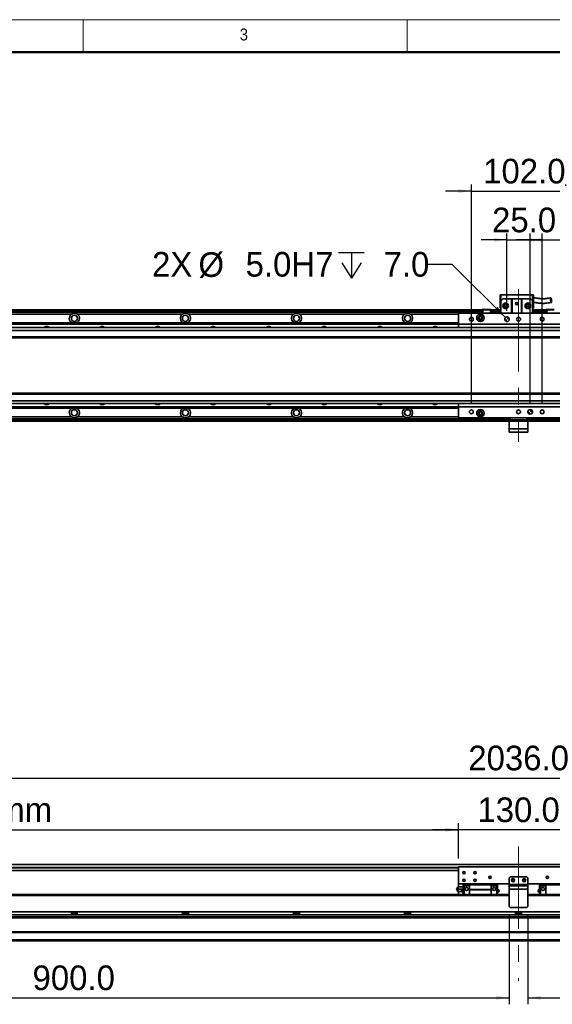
# Model space of a CAD drawing. Header units: millimetres. Extents: x 35 to 2905, y 35 to 2044.
# Tile 3 of 7: x 701 to 1277, y 981 to 2044. Entities that reach past the tile are written whole.
import ezdxf

# ---------------------------------------------------------------- set-up
doc = ezdxf.new("R2010")
doc.units = ezdxf.units.MM
doc.header["$LTSCALE"] = 7
doc.linetypes.add('CENTERX2', pattern=[20.32, 12.7, -2.54, 2.54, -2.54])
doc.layers.add('黑色实线', color=7, linetype='Continuous')
doc.styles.add('SLDTEXTSTYLE1', font='Gothic.ttf', dxfattribs={"width": 0.913})
doc.styles.add('SLDTEXTSTYLE8', font='txt')
doc.dimstyles.new('SLDDIMSTYLE0', dxfattribs={"dimtxt": 26.6, "dimasz": 14, "dimexe": 0, "dimexo": 0.0625, "dimgap": 6.65, "dimtad": 2, "dimdec": 1, "dimrnd": 1e-09, "dimzin": 4, "dimdsep": 46, "dimtxsty": 'SLDTEXTSTYLE8', "dimsah": 1, "dimcen": 0.09, "dimadec": 0, "dimazin": 1, "dimtfac": 1, "dimtdec": 1, "dimtmove": 0, "dimatfit": 0, "dimfxl": 0, "dimfrac": 2, "dimtolj": 1, "dimtzin": 12, "dimarcsym": 0})
doc.dimstyles.new('SLDDIMSTYLE1', dxfattribs={"dimtxt": 26.6, "dimasz": 14, "dimexe": 0, "dimexo": 0.0625, "dimgap": 6.65, "dimtad": 2, "dimdec": 1, "dimrnd": 1e-09, "dimzin": 12, "dimdsep": 46, "dimtxsty": 'SLDTEXTSTYLE8', "dimsah": 1, "dimcen": 0.09, "dimadec": 0, "dimazin": 3, "dimtfac": 1, "dimtdec": 1, "dimtmove": 0, "dimatfit": 0, "dimfxl": 0, "dimfrac": 2, "dimtolj": 1, "dimtzin": 12, "dimarcsym": 0})
doc.dimstyles.new('SLDDIMSTYLE4', dxfattribs={"dimtxt": 26.6, "dimasz": 14, "dimexe": 0, "dimexo": 0.0625, "dimgap": 6.65, "dimtad": 0, "dimtih": 1, "dimtoh": 1, "dimdec": 1, "dimrnd": 1e-09, "dimzin": 4, "dimdsep": 46, "dimtxsty": 'SLDTEXTSTYLE8', "dimsah": 1, "dimcen": 0, "dimadec": 0, "dimazin": 1, "dimtfac": 1, "dimtdec": 1, "dimtofl": 0, "dimtmove": 0, "dimatfit": 3, "dimfxl": 0, "dimfrac": 2, "dimtolj": 1, "dimtzin": 12, "dimarcsym": 0})
doc.dimstyles.new('SLDDIMSTYLE6', dxfattribs={"dimtxt": 26.6, "dimasz": 14, "dimexe": 0, "dimexo": 0.0625, "dimgap": 6.65, "dimtad": 2, "dimdec": 1, "dimrnd": 1e-09, "dimzin": 4, "dimdsep": 46, "dimtxsty": 'SLDTEXTSTYLE8', "dimsah": 1, "dimcen": 0.09, "dimadec": 0, "dimazin": 1, "dimtfac": 1, "dimtdec": 1, "dimtofl": 0, "dimtmove": 0, "dimatfit": 3, "dimfxl": 0, "dimfrac": 2, "dimtolj": 1, "dimtzin": 12, "dimarcsym": 0})

# ---------------------------------------------------------------- blocks, each defined once
blk = doc.blocks.new('SW_SYMBOL_HOLE_DEPTH')
at = {"layer": '黑色实线', "color": 0}
for p, q in [((0, 6125), (5600, 6125)), ((2800, 6125), (2800, 525)), ((700, 3885), (2800, 525)), ((4900, 3885), (2800, 525))]:
    blk.add_line(p, q, dxfattribs=at)
blk = doc.blocks.new('_D_9')
at = {"layer": '黑色实线'}
for p, q in [((1168.8, 1779.8), (1140.8, 1779.8)), ((1226.2, 1722.4), (1168.8, 1779.8))]:
    blk.add_line(p, q, dxfattribs=at)
blk.add_solid([(1226.2, 1722.4), (1217.8, 1733.8), (1214.8, 1730.8)], dxfattribs=at)
at = {"layer": '黑色实线', "xscale": 0.004985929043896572, "yscale": 0.004985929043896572, "zscale": 0.004985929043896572}
blk.add_blockref('SW_SYMBOL_HOLE_DEPTH', (1045.8, 1762.2), dxfattribs=at)
at = {"layer": '黑色实线', "char_height": 26.6, "attachment_point": 1, "style": 'SLDTEXTSTYLE8'}
for s, insert in [('2X ', (844.4, 1793.2)), ('%%c', (894.5, 1792.9)), (' 5.0H7 ', (935.6, 1793.2)), (' 7.0', (1084.7, 1793.2))]:
    blk.add_mtext(s, dxfattribs=dict(at, insert=insert))
blk = doc.blocks.new('_D_10')
at = {"layer": '黑色实线'}
for p, q in [((1227.9, 1729.5), (1227.9, 1813.2)), ((1252.9, 1629.5), (1252.9, 1813.2)), ((1227.9, 1806.2), (1199.9, 1806.2)), ((1227.9, 1806.2), (1252.9, 1806.2)), ((1252.9, 1806.2), (1280.9, 1806.2))]:
    blk.add_line(p, q, dxfattribs=at)
for points in [[(1227.9, 1806.2), (1213.9, 1808.3), (1213.9, 1804.1)], [(1252.9, 1806.2), (1266.9, 1804.1), (1266.9, 1808.3)]]:
    blk.add_solid(points, dxfattribs=at)
at = {"layer": '黑色实线', "insert": (1211.8, 1841.1), "char_height": 26.6, "attachment_point": 1, "style": 'SLDTEXTSTYLE8'}
blk.add_mtext('25.0', dxfattribs=at)
blk = doc.blocks.new('_D_11')
at = {"layer": '黑色实线'}
for p, q in [((1189.4, 1629.5), (1189.4, 1865.9)), ((1291.4, 1629.5), (1291.4, 1865.9)), ((1189.4, 1858.9), (1161.4, 1858.9)), ((1189.4, 1858.9), (1291.4, 1858.9)), ((1291.4, 1858.9), (1319.4, 1858.9))]:
    blk.add_line(p, q, dxfattribs=at)
for points in [[(1189.4, 1858.9), (1175.4, 1861), (1175.4, 1856.8)], [(1291.4, 1858.9), (1305.4, 1856.8), (1305.4, 1861)]]:
    blk.add_solid(points, dxfattribs=at)
at = {"layer": '黑色实线', "insert": (1202.2, 1893.8), "char_height": 26.6, "attachment_point": 1, "style": 'SLDTEXTSTYLE8'}
blk.add_mtext('102.0', dxfattribs=at)
blk = doc.blocks.new('_D_12')
at = {"layer": '黑色实线'}
for p, q in [((1265.9, 1629.5), (1265.9, 1813.2)), ((1291.4, 1629.5), (1291.4, 1813.2)), ((1265.9, 1806.2), (1237.9, 1806.2)), ((1265.9, 1806.2), (1291.4, 1806.2)), ((1291.4, 1806.2), (1376.6, 1806.2))]:
    blk.add_line(p, q, dxfattribs=at)
for points in [[(1265.9, 1806.2), (1251.9, 1808.3), (1251.9, 1804.1)], [(1291.4, 1806.2), (1305.4, 1804.1), (1305.4, 1808.3)]]:
    blk.add_solid(points, dxfattribs=at)
at = {"layer": '黑色实线', "insert": (1311, 1841.1), "char_height": 26.6, "attachment_point": 1, "style": 'SLDTEXTSTYLE8'}
blk.add_mtext('25.5', dxfattribs=at)
blk = doc.blocks.new('SW_DOWELSYMBOL_0')
at = {"linetype": 'Continuous', "lineweight": 18}
h = blk.add_hatch(color=0, dxfattribs=at)
edge = h.paths.add_edge_path(flags=0)
edge.add_arc((0, 0), 2.5, 180, 270)
edge.add_line((0, -2.5), (0, 0))
edge.add_line((0, 0), (-2.5, 0))
h = blk.add_hatch(color=0, dxfattribs=at)
edge = h.paths.add_edge_path(flags=0)
edge.add_arc((0, 0), 2.5, 0, 90)
edge.add_line((0, 2.5), (0, 0))
edge.add_line((0, 0), (2.5, 0))
at = {"layer": '黑色实线', "color": 0}
blk.add_circle((0, 0), 2.5, dxfattribs=at)
blk = doc.blocks.new('SW_DOWELSYMBOL_1')
at = {"linetype": 'Continuous', "lineweight": 18}
h = blk.add_hatch(color=0, dxfattribs=at)
edge = h.paths.add_edge_path(flags=0)
edge.add_arc((0, 0), 2.5, 180, 270)
edge.add_line((0, -2.5), (0, 0))
edge.add_line((0, 0), (-2.5, 0))
h = blk.add_hatch(color=0, dxfattribs=at)
edge = h.paths.add_edge_path(flags=0)
edge.add_arc((0, 0), 2.5, 0, 90)
edge.add_line((0, 2.5), (0, 0))
edge.add_line((0, 0), (2.5, 0))
at = {"layer": '黑色实线', "color": 0}
blk.add_circle((0, 0), 2.5, dxfattribs=at)
blk = doc.blocks.new('_D_13')
at = {"layer": '黑色实线'}
for p, q in [((222.4, 1115.8), (222.4, 1232.3)), ((222.4, 1225.3), (2258.4, 1225.3)), ((2258.4, 1115.8), (2258.4, 1232.3))]:
    blk.add_line(p, q, dxfattribs=at)
for points in [[(222.4, 1225.3), (236.4, 1223.2), (236.4, 1227.4)], [(2258.4, 1225.3), (2244.4, 1227.4), (2244.4, 1223.2)]]:
    blk.add_solid(points, dxfattribs=at)
at = {"layer": '黑色实线', "insert": (1186.1, 1260.2), "char_height": 26.6, "attachment_point": 1, "style": 'SLDTEXTSTYLE8'}
blk.add_mtext('2036.0', dxfattribs=at)
blk = doc.blocks.new('_D_14')
at = {"layer": '黑色实线'}
for p, q in [((257.4, 1131.5), (257.4, 1176.4)), ((257.4, 1169.4), (1175.4, 1169.4)), ((1175.4, 1138.3), (1175.4, 1176.4))]:
    blk.add_line(p, q, dxfattribs=at)
for points in [[(257.4, 1169.4), (271.4, 1167.3), (271.4, 1171.5)], [(1175.4, 1169.4), (1161.4, 1171.5), (1161.4, 1167.3)]]:
    blk.add_solid(points, dxfattribs=at)
at = {"layer": '黑色实线', "char_height": 26.6, "attachment_point": 1, "style": 'SLDTEXTSTYLE8'}
for s, insert in [('918.0', (459.8, 1204.3)), ('=T/2+18mm', (544.6, 1204.3))]:
    blk.add_mtext(s, dxfattribs=dict(at, insert=insert))
blk = doc.blocks.new('_D_15')
at = {"layer": '黑色实线'}
for p, q in [((1175.4, 1169.4), (1147.4, 1169.4)), ((1175.4, 1138.3), (1175.4, 1176.4)), ((1305.4, 1169.4), (1175.4, 1169.4)), ((1305.4, 1138.3), (1305.4, 1176.4)), ((1305.4, 1169.4), (1333.4, 1169.4))]:
    blk.add_line(p, q, dxfattribs=at)
for points in [[(1175.4, 1169.4), (1161.4, 1171.5), (1161.4, 1167.3)], [(1305.4, 1169.4), (1319.4, 1167.3), (1319.4, 1171.5)]]:
    blk.add_solid(points, dxfattribs=at)
at = {"layer": '黑色实线', "insert": (1196, 1204.3), "char_height": 26.6, "attachment_point": 1, "style": 'SLDTEXTSTYLE8'}
blk.add_mtext('130.0', dxfattribs=at)
blk = doc.blocks.new('_D_17')
at = {"layer": '黑色实线'}
for p, q in [((1230.4, 1077.6), (1230.4, 981)), ((330.4, 1069.8), (330.4, 981)), ((330.4, 988), (1230.4, 988))]:
    blk.add_line(p, q, dxfattribs=at)
for points in [[(330.4, 988), (344.4, 985.9), (344.4, 990.1)], [(1230.4, 988), (1216.4, 990.1), (1216.4, 985.9)]]:
    blk.add_solid(points, dxfattribs=at)
at = {"layer": '黑色实线', "insert": (715.2, 1022.9), "char_height": 26.6, "attachment_point": 1, "style": 'SLDTEXTSTYLE8'}
blk.add_mtext('900.0', dxfattribs=at)
blk = doc.blocks.new('_D_18')
at = {"layer": '黑色实线'}
for p, q in [((1250.4, 1077.6), (1250.4, 981)), ((2150.4, 1069.8), (2150.4, 981)), ((1250.4, 988), (2150.4, 988))]:
    blk.add_line(p, q, dxfattribs=at)
for points in [[(1250.4, 988), (1264.4, 985.9), (1264.4, 990.1)], [(2150.4, 988), (2136.4, 990.1), (2136.4, 985.9)]]:
    blk.add_solid(points, dxfattribs=at)
at = {"layer": '黑色实线', "insert": (1585.9, 1022.9), "char_height": 26.6, "attachment_point": 1, "style": 'SLDTEXTSTYLE8'}
blk.add_mtext('900.0', dxfattribs=at)

msp = doc.modelspace()

# ---------------------------------------------------------------- linework, layer by layer
at = {"color": 7, "linetype": 'Continuous', "lineweight": 18}
for p, q in [((2905, 2044), (35, 2044)), ((770, 2044), (770, 2009)), ((1120, 2009), (1120, 2044)), ((70, 2009), (2870, 2009))]:
    msp.add_line(p, q, dxfattribs=at)
at = {"color": 7, "linetype": 'Continuous', "lineweight": 50}
msp.add_line((2870, 2009), (70, 2009), dxfattribs=at)
at = {"color": 7, "linetype": 'Continuous', "lineweight": 35}
for p, q in [((1220.4388962, 1746.9196568), (1221.4389429, 1746.9196568)), ((1220.4388962, 1746.9196568), (1220.4388962, 1732.5196589)), ((1221.4389429, 1740.5196602), (1221.4389429, 1746.9196568)), ((1221.4389429, 1746.9196568), (1255.438982, 1746.9196568)), ((1255.438982, 1746.9196568), (1256.4389095, 1746.9196568)), ((1255.438982, 1746.9196568), (1255.438982, 1740.5196602)), ((1256.4389095, 1732.5196589), (1256.4389095, 1746.9196568)), ((1223.4389172, 1742.5196568), (1221.4389429, 1740.5196602)), ((1221.4389429, 1740.5196602), (1221.4389429, 1727.1090286)), ((1223.4389172, 1742.5196568), (1232.9389439, 1742.5196568)), ((1232.9389439, 1727.1090286), (1232.9389439, 1742.5196568)), ((1232.9389439, 1742.5196568), (1233.4389076, 1742.5196568)), ((1233.4389076, 1742.5196568), (1233.4389076, 1727.1090286)), ((1243.4388981, 1742.5196568), (1233.4389076, 1742.5196568)), ((1243.4388981, 1727.1090286), (1243.4388981, 1742.5196568)), ((1243.4388981, 1742.5196568), (1243.9389811, 1742.5196568)), ((1243.9389811, 1742.5196568), (1243.9389811, 1727.1090286)), ((1243.9389811, 1742.5196568), (1253.4390078, 1742.5196568)), ((1255.438982, 1740.5196602), (1253.4390078, 1742.5196568)), ((1255.438982, 1740.5196602), (1255.438982, 1727.1090286)), ((1200.9389982, 1730.6141692), (234.4389544, 1730.6141692)), ((1200.9389982, 1730.1141681), (234.4389544, 1730.1141681)), ((1200.9389982, 1728.1090306), (234.4389544, 1728.1090306)), ((290.4389486, 1730.4141695), (1200.9389982, 1730.4141695)), ((290.4389486, 1730.2141698), (1200.9389982, 1730.2141698)), ((757.2693811, 1726.1090303), (643.6085091, 1726.1090303)), ((877.2693858, 1726.1090303), (763.6085138, 1726.1090303)), ((997.269331, 1726.1090303), (883.6085186, 1726.1090303)), ((1117.2693358, 1726.1090303), (1003.6085234, 1726.1090303)), ((1305.4389343, 1727.1090286), (1175.4389391, 1727.1090286)), ((1175.4389391, 1727.1090286), (1175.4389391, 1715.1090304)), ((1201.2389288, 1731.1090293), (1200.9389982, 1730.8090316)), ((1200.9389982, 1727.1090286), (1200.9389982, 1730.8090316)), ((1201.9389258, 1730.8090316), (1200.9389982, 1730.8090316)), ((1201.2389288, 1731.1090293), (1202.063261, 1731.1090293)), ((1201.9389258, 1730.8090316), (1202.063261, 1731.1090293)), ((1201.9389258, 1730.8090316), (1201.9389258, 1727.1090286)), ((1209.938942, 1730.8090316), (1201.9389258, 1730.8090316)), ((1202.063261, 1731.1090293), (1209.8147259, 1731.1090293)), ((1209.938942, 1730.8090316), (1209.8147259, 1731.1090293)), ((1209.8147259, 1731.1090293), (1210.6389389, 1731.1090293)), ((1209.938942, 1727.1090286), (1209.938942, 1730.8090316)), ((1210.9389887, 1730.8090316), (1209.938942, 1730.8090316)), ((1210.9389887, 1730.8090316), (1210.6389389, 1731.1090293)), ((1210.9389887, 1730.8090316), (1210.9389887, 1727.1090286)), ((1221.4389429, 1730.6141692), (1210.9389887, 1730.6141692)), ((1210.9389887, 1730.4141695), (1221.4389429, 1730.4141695)), ((1210.9389887, 1730.2141698), (1221.4389429, 1730.2141698)), ((1221.4389429, 1730.1141681), (1210.9389887, 1730.1141681)), ((1221.4389429, 1728.1090306), (1210.9389887, 1728.1090306)), ((1220.4388962, 1732.5196589), (1221.4389429, 1732.5196589)), ((1255.438982, 1732.5196589), (1256.4389095, 1732.5196589)), ((1269.939004, 1730.6141692), (1255.438982, 1730.6141692)), ((1255.438982, 1730.4141695), (1269.939004, 1730.4141695)), ((1255.438982, 1730.2141698), (1269.939004, 1730.2141698)), ((1269.939004, 1730.1141681), (1255.438982, 1730.1141681)), ((1269.939004, 1728.1090306), (1255.438982, 1728.1090306)), ((1270.2389345, 1731.1090293), (1269.939004, 1730.8090316)), ((1270.9389315, 1730.8090316), (1269.939004, 1730.8090316)), ((1269.939004, 1727.1090286), (1269.939004, 1730.8090316)), ((1270.2389345, 1731.1090293), (1271.0632668, 1731.1090293)), ((1270.9389315, 1730.8090316), (1271.0632668, 1731.1090293)), ((1270.9389315, 1730.8090316), (1270.9389315, 1727.1090286)), ((1278.9389477, 1730.8090316), (1270.9389315, 1730.8090316)), ((1271.0632668, 1731.1090293), (1278.8147316, 1731.1090293)), ((240.4389665, 1716.6090297), (1175.4389391, 1716.6090297)), ((240.4389665, 1716.3160095), (1175.4389391, 1716.3160095)), ((240.4389665, 1715.4171491), (1175.4389391, 1715.4171491)), ((240.4389665, 1715.124129), (1175.4389391, 1715.124129)), ((2225.9388552, 1711.6141679), (254.9389587, 1711.6141679)), ((1305.4389343, 1715.1090304), (1175.4389391, 1715.1090304)), ((1175.4389391, 1715.1090304), (1175.4389391, 1711.6141679)), ((2225.9388552, 1708.6141656), (254.9389587, 1708.6141656)), ((2225.9388552, 1701.6141644), (254.9389587, 1701.6141644)), ((254.9389587, 1700.6141642), (2225.9388552, 1700.6141642)), ((2225.9388552, 1640.6141693), (254.9389587, 1640.6141693)), ((2225.9388552, 1639.614171), (254.9389587, 1639.614171)), ((2225.9388552, 1632.6141717), (254.9389587, 1632.6141717)), ((2225.9388552, 1629.6141694), (254.9389587, 1629.6141694)), ((1175.4389391, 1629.6141694), (1175.4389391, 1626.1090288)), ((240.4389665, 1626.1042046), (1175.4389391, 1626.1042046)), ((240.4389665, 1625.8111881), (1175.4389391, 1625.8111881)), ((240.4389665, 1624.912324), (1175.4389391, 1624.912324)), ((240.4389665, 1624.6193076), (1175.4389391, 1624.6193076)), ((1305.4389343, 1626.1090288), (1175.4389391, 1626.1090288)), ((1175.4389391, 1626.1090288), (1175.4389391, 1614.1090306)), ((1230.4390059, 1613.1193066), (234.4389544, 1613.1193066)), ((1230.4390059, 1610.6141681), (234.4389544, 1610.6141681)), ((757.2693811, 1615.119307), (643.6085091, 1615.119307)), ((877.2693858, 1615.119307), (763.6085138, 1615.119307)), ((997.269331, 1615.119307), (883.6085186, 1615.119307)), ((1117.2693358, 1615.119307), (1003.6085234, 1615.119307)), ((1305.4389343, 1614.1090306), (1175.4389391, 1614.1090306)), ((1230.4390059, 1612.1090303), (1230.4390059, 1614.1090306)), ((1231.4389334, 1612.1090303), (1230.4390059, 1612.1090303)), ((1230.4390059, 1610.6090272), (1230.4390059, 1612.1090303)), ((1250.4389868, 1610.6090272), (1230.4390059, 1610.6090272)), ((1230.4390059, 1610.6090272), (1230.4390059, 1602.1090323)), ((1231.4389334, 1614.1090306), (1231.4389334, 1612.1090303)), ((1249.4389401, 1612.1090303), (1231.4389334, 1612.1090303)), ((1249.4389401, 1612.1090303), (1249.4389401, 1614.1090306)), ((1250.4389868, 1612.1090303), (1249.4389401, 1612.1090303)), ((1250.4389868, 1614.1090306), (1250.4389868, 1612.1090303)), ((2246.4390383, 1613.1193066), (1250.4389868, 1613.1193066)), ((1250.4389868, 1612.1090303), (1250.4389868, 1610.6090272)), ((2246.4390383, 1610.6141681), (1250.4389868, 1610.6141681)), ((1250.4389868, 1610.6090272), (1250.4389868, 1602.1090323)), ((1230.4390059, 1602.1090323), (1250.4389868, 1602.1090323)), ((1230.4390059, 1598.6090327), (1230.4390059, 1602.1090323)), ((1250.4389868, 1598.6090327), (1230.4390059, 1598.6090327)), ((1250.4389868, 1602.1090323), (1250.4389868, 1598.6090327)), ((2225.9388552, 1131.7924454), (254.9389587, 1131.7924454)), ((1305.4389343, 1129.4424503), (1175.4389391, 1129.4424503)), ((1175.4389391, 1129.4424503), (1175.4389391, 1110.9424463)), ((1175.4389391, 1125.2924471), (254.9389587, 1125.2924471)), ((1231.4389334, 1118.4424466), (1230.4390059, 1117.4424483)), ((1230.4390059, 1117.4424483), (1230.4390059, 1110.4424491)), ((1249.4389401, 1118.4424466), (1231.4389334, 1118.4424466)), ((1250.4389868, 1117.4424483), (1249.4389401, 1118.4424466)), ((1250.4389868, 1117.4424483), (1250.4389868, 1110.4424491)), ((1230.4390059, 1110.9424463), (1175.4389391, 1110.9424463)), ((1175.4389391, 1110.9424463), (1175.4389391, 1107.9424477)), ((1180.5888996, 1107.9424477), (1175.4459725, 1107.9424477)), ((1180.5888996, 1109.8424464), (1181.5889464, 1109.8424464)), ((1180.5888996, 1108.942446), (1180.5888996, 1109.8424464)), ((1180.5888996, 1108.942446), (1181.5889464, 1108.942446)), ((1180.5888996, 1099.3824533), (1180.5888996, 1108.942446)), ((1181.5889464, 1108.942446), (1181.5889464, 1109.942448)), ((1187.4389038, 1109.942448), (1181.5889464, 1109.942448)), ((1181.5889464, 1108.942446), (1187.4389038, 1108.942446)), ((1181.5889464, 1099.3824533), (1181.5889464, 1108.942446)), ((1187.4389038, 1109.942448), (1187.4389038, 1110.9424463)), ((1187.4389038, 1109.942448), (1210.9389887, 1109.942448)), ((1187.4389038, 1104.9424491), (1187.4389038, 1109.942448)), ((1210.9389887, 1109.942448), (1210.9389887, 1110.9424463)), ((1210.9389887, 1109.942448), (1210.9389887, 1104.9424491)), ((1210.9389887, 1109.942448), (1216.7889462, 1109.942448)), ((1216.7889462, 1108.942446), (1210.9389887, 1108.942446)), ((1216.7889462, 1108.942446), (1216.7889462, 1109.942448)), ((1217.7889929, 1109.8424464), (1216.7889462, 1109.8424464)), ((1216.7889462, 1099.3824533), (1216.7889462, 1108.942446)), ((1217.7889929, 1108.942446), (1216.7889462, 1108.942446)), ((1217.7889929, 1109.8424464), (1217.7889929, 1108.942446)), ((1217.7889929, 1108.942446), (1217.7889929, 1099.3824533)), ((1230.4390059, 1110.4424491), (1250.4389868, 1110.4424491)), ((1230.4390059, 1108.942446), (1230.4390059, 1110.4424491)), ((1230.4390059, 1105.4424464), (1230.4390059, 1108.942446)), ((1230.4390059, 1108.942446), (1250.4389868, 1108.942446)), ((1305.4389343, 1110.9424463), (1250.4389868, 1110.9424463)), ((1250.4389868, 1110.4424491), (1250.4389868, 1108.942446)), ((1250.4389868, 1108.942446), (1250.4389868, 1105.4424464)), ((1263.0889998, 1109.8424464), (1264.0889273, 1109.8424464)), ((1263.0889998, 1108.942446), (1263.0889998, 1109.8424464)), ((1263.0889998, 1099.3824533), (1263.0889998, 1108.942446)), ((1263.0889998, 1108.942446), (1264.0889273, 1108.942446)), ((1264.0889273, 1109.942448), (1269.939004, 1109.942448)), ((1264.0889273, 1109.942448), (1264.0889273, 1108.942446)), ((1269.939004, 1108.942446), (1264.0889273, 1108.942446)), ((1264.0889273, 1108.942446), (1264.0889273, 1099.3824533)), ((1269.939004, 1110.9424463), (1269.939004, 1109.942448)), ((1269.939004, 1109.942448), (1293.4389696, 1109.942448)), ((1269.939004, 1099.3824533), (1269.939004, 1109.942448)), ((1230.4390059, 1099.3824533), (234.4389544, 1099.3824533)), ((240.4389665, 1099.4424491), (1180.5888996, 1099.4424491)), ((1175.4389391, 1102.9424488), (1175.4389391, 1099.4424491)), ((1180.5888996, 1105.4424464), (1175.4459725, 1105.4424464)), ((1179.1558848, 1102.9424488), (1175.4459725, 1102.9424488)), ((1210.9389887, 1104.9424491), (1187.4389038, 1104.9424491)), ((1187.4389038, 1104.6424477), (1187.4389038, 1104.9424491)), ((1187.4389038, 1104.6424477), (1210.9389887, 1104.6424477)), ((1187.4389038, 1099.3824533), (1187.4389038, 1104.6424477)), ((1210.9389887, 1104.6424477), (1210.9389887, 1104.9424491)), ((1210.9389887, 1104.6424477), (1210.9389887, 1099.3824533)), ((1217.7889929, 1099.4424491), (1230.4390059, 1099.4424491)), ((1250.4389868, 1105.4424464), (1230.4390059, 1105.4424464)), ((1230.4390059, 1105.4424464), (1230.4390059, 1086.442447)), ((1250.4389868, 1105.4424464), (1250.4389868, 1086.442447)), ((1250.4389868, 1099.4424491), (1263.0889998, 1099.4424491)), ((2246.4390383, 1099.3824533), (1250.4389868, 1099.3824533)), ((1230.4390059, 1086.442447), (1231.4389334, 1085.4424487)), ((1249.4389401, 1085.4424487), (1231.4389334, 1085.4424487)), ((1249.4389401, 1085.4424487), (1250.4389868, 1086.442447)), ((2104.1958914, 1074.3824483), (376.6820715, 1074.3824483)), ((2103.4389124, 1080.8393403), (377.438961, 1080.8393403)), ((2103.4389124, 1077.4393405), (377.438961, 1077.4393405)), ((757.2693811, 1080.8393403), (757.2693811, 1077.4393405)), ((763.6085138, 1079.439799), (757.2693811, 1079.439799)), ((763.6085138, 1077.4393405), (763.6085138, 1080.8393403)), ((877.2693858, 1080.8393403), (877.2693858, 1077.4393405)), ((883.6085186, 1079.439799), (877.2693858, 1079.439799)), ((883.6085186, 1077.4393405), (883.6085186, 1080.8393403)), ((997.269331, 1080.8393403), (997.269331, 1077.4393405)), ((1003.6085234, 1079.439799), (997.269331, 1079.439799)), ((1003.6085234, 1077.4393405), (1003.6085234, 1080.8393403)), ((1117.2693358, 1080.8393403), (1117.2693358, 1077.4393405)), ((1123.6085281, 1079.439799), (1117.2693358, 1079.439799)), ((1123.6085281, 1077.4393405), (1123.6085281, 1080.8393403)), ((1237.2693405, 1080.8393403), (1237.2693405, 1077.4393405)), ((1243.6085329, 1079.439799), (1237.2693405, 1079.439799)), ((1243.6085329, 1077.4393405), (1243.6085329, 1080.8393403)), ((2246.4390383, 1059.3824479), (234.4389544, 1059.3824479)), ((2246.4390383, 1058.3824478), (234.4389544, 1058.3824478)), ((2246.4390383, 1050.4424476), (234.4389544, 1050.4424476)), ((2246.4390383, 1049.4424474), (234.4389544, 1049.4424474))]:
    msp.add_line(p, q, dxfattribs=at)
at = {"color": 8, "linetype": 'Continuous', "lineweight": 35}
for p, q in [((1200.9389982, 1729.6141671), (234.4389544, 1729.6141671)), ((1175.4389391, 1726.1090303), (1123.6085281, 1726.1090303)), ((1221.4389429, 1729.6141671), (1210.9389887, 1729.6141671)), ((1269.939004, 1729.6141671), (1255.438982, 1729.6141671)), ((1230.4390059, 1611.6141664), (234.4389544, 1611.6141664)), ((1175.4389391, 1615.119307), (1123.6085281, 1615.119307)), ((2246.4390383, 1611.6141664), (1250.4389868, 1611.6141664)), ((1175.4389391, 1128.7924468), (254.9389587, 1128.7924468)), ((1175.4389391, 1128.2924457), (254.9389587, 1128.2924457)), ((1230.4390059, 1098.3824513), (234.4389544, 1098.3824513)), ((2246.4390383, 1098.3824513), (1250.4389868, 1098.3824513)), ((2103.4389124, 1075.3824475), (377.438961, 1075.3824475))]:
    msp.add_line(p, q, dxfattribs=at)
at = {"color": 7, "linetype": 'Continuous', "lineweight": 35, "flags": 128}
for points in [[(1175.4408465, 1711.9931566), (1175.0878677, 1711.7803494), (1174.8685227, 1711.6141679)], [(1174.8561249, 1629.6141694), (1175.0918017, 1629.4350202), (1175.4456148, 1629.2224253)]]:
    msp.add_lwpolyline(points, dxfattribs=at)
at = {"color": 7, "linetype": 'Continuous', "lineweight": 35}
for centre, radius in [((1226.4389544, 1735.0196574), 3), ((1226.4389544, 1735.0196574), 1.7), ((1226.4389544, 1735.0196574), 1.6), ((1238.4389544, 1737.5196574), 1.25), ((1250.4389544, 1735.0196574), 3), ((1250.4389544, 1735.0196574), 1.7), ((1250.4389544, 1735.0196574), 1.6), ((760.4389544, 1721.6141681), 3.3), ((880.4389544, 1721.6141681), 3.3), ((1000.4389544, 1721.6141681), 3.3), ((1120.4389544, 1721.6141681), 3.3), ((1189.4389544, 1720.6090301), 2.1), ((1199.1889544, 1722.1090301), 4), ((1199.1889544, 1722.1090301), 2.25), ((1199.1889544, 1722.1090301), 2), ((1199.1889544, 1722.1090301), 1.621), ((1227.9389544, 1720.6090301), 2.5), ((1240.4389544, 1720.6090301), 2.1), ((1265.9389544, 1720.6090301), 2.1), ((760.4389544, 1619.6141681), 3.3), ((880.4389544, 1619.6141681), 3.3), ((1000.4389544, 1619.6141681), 3.3), ((1120.4389544, 1619.6141681), 3.3), ((1189.4389544, 1620.6090301), 2.1), ((1199.1889544, 1619.1090301), 4), ((1199.1889544, 1619.1090301), 2.25), ((1199.1889544, 1619.1090301), 2), ((1199.1889544, 1619.1090301), 1.621), ((1240.4389544, 1620.6090301), 2.1), ((1252.9389544, 1620.6090301), 2.5), ((1265.9389544, 1620.6090301), 2.1), ((1181.4389544, 1122.9424479), 1.25), ((1181.4389544, 1114.9424479), 1.25), ((1193.4389544, 1122.9424479), 1.25), ((1193.4389544, 1114.9424479), 1.25), ((1209.4389544, 1117.9424479), 1.25), ((1234.4389544, 1114.9424479), 1.7), ((1234.4389544, 1114.9424479), 1.25), ((1246.4389544, 1114.9424479), 1.7), ((1246.4389544, 1114.9424479), 1.25), ((1271.4389544, 1117.9424479), 1.25), ((1184.2889544, 1105.4424479), 1.65), ((1214.0889544, 1105.4424479), 1.65), ((1266.7889544, 1105.4424479), 1.65)]:
    msp.add_circle(centre, radius, dxfattribs=at)
for centre, radius, start, end in [((760.4389544, 1721.6141681), 5.5, 125.1897877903, 245.5088204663), ((760.4389544, 1721.6141681), 5.5, 294.4911795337, 54.8102122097), ((880.4389544, 1721.6141681), 5.5, 125.1897877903, 245.5088204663), ((880.4389544, 1721.6141681), 5.5, 294.4911795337, 54.8102122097), ((1000.4389544, 1721.6141681), 5.5, 125.1897877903, 245.5088204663), ((1000.4389544, 1721.6141681), 5.5, 294.4911795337, 54.8102122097), ((1120.4389544, 1721.6141681), 5.5, 125.1897877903, 245.5088204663), ((1120.4389544, 1721.6141681), 5.5, 294.4911795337, 54.8102122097), ((730.4389544, 1709.1090301), 3.75, 41.9157203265, 138.0842796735), ((790.4389544, 1709.1090301), 3.75, 41.9157203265, 138.0842796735), ((850.4389544, 1709.1090301), 3.75, 41.9157203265, 138.0842796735), ((910.4389544, 1709.1090301), 3.75, 41.9157203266, 138.0842796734), ((970.4389544, 1709.1090301), 3.75, 41.9157203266, 138.0842796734), ((1030.4389544, 1709.1090301), 3.75, 41.9157203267, 138.0842796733), ((1090.4389544, 1709.1090301), 3.75, 41.9157203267, 138.0842796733), ((1150.4389544, 1709.1090301), 3.75, 41.9157203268, 138.0842796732), ((730.4389544, 1632.1193062), 3.75, 221.915720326, 318.084279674), ((790.4389544, 1632.1193062), 3.75, 221.915720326, 318.084279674), ((850.4389544, 1632.1193062), 3.75, 221.915720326, 318.084279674), ((910.4389544, 1632.1193062), 3.75, 221.915720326, 318.084279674), ((970.4389544, 1632.1193062), 3.75, 221.915720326, 318.084279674), ((1030.4389544, 1632.1193062), 3.75, 221.915720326, 318.084279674), ((1090.4389544, 1632.1193062), 3.75, 221.915720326, 318.084279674), ((1150.4389544, 1632.1193062), 3.75, 221.915720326, 318.084279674), ((760.4389544, 1619.6141681), 5.5, 114.4911795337, 234.8102122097), ((760.4389544, 1619.6141681), 5.5, 305.1897877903, 65.5088204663), ((880.4389544, 1619.6141681), 5.5, 114.4911795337, 234.8102122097), ((880.4389544, 1619.6141681), 5.5, 305.1897877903, 65.5088204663), ((1000.4389544, 1619.6141681), 5.5, 114.4911795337, 234.8102122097), ((1000.4389544, 1619.6141681), 5.5, 305.1897877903, 65.5088204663), ((1120.4389544, 1619.6141681), 5.5, 114.4911795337, 234.8102122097), ((1120.4389544, 1619.6141681), 5.5, 305.1897877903, 65.5088204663), ((1173.6889544, 1105.4424479), 0.25, 87.8246602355, 272.1465070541), ((1176.9389544, 1105.4424479), 3.25, 129.3947372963, 175.6165768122), ((1176.9389544, 1105.4424479), 3.25, 184.3391230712, 230.6442225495), ((1180.9889544, 1103.4424479), 1.9, 102.1827014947, 257.7146881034), ((1217.3889544, 1103.4424479), 1.9, 282.3018808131, 77.8162850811), ((1263.4889544, 1103.4424479), 1.9, 102.1827014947, 257.7146881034)]:
    msp.add_arc(centre, radius, start, end, dxfattribs=at)
for points, knots in [([(1275.1807556, 1743.6711142), (1274.136469, 1743.505235), (1272.316377, 1743.2161233), (1269.937855, 1742.8453039), (1268.1273067, 1742.7010505), (1266.5430916, 1742.6729676), (1264.7732144, 1742.7530151), (1262.9185562, 1742.9749087), (1261.0210713, 1743.2609523), (1259.5013245, 1743.4826876), (1258.0808518, 1743.6177579), (1257.1370077, 1743.6702796), (1256.5797466, 1743.647828), (1256.4389095, 1743.6421538)], [0, 0, 0, 0, 0.172818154, 0.3012055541, 0.3945093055, 0.4621948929, 0.5502996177, 0.6704393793, 0.7542687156, 0.8531303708, 0.9124961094, 0.9778850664, 1, 1, 1, 1]), ([(1274.7989283, 1742.5090621), (1274.8253256, 1742.7581617), (1274.8781786, 1743.2569123), (1275.0558384, 1743.6618106), (1275.278506, 1743.7031236), (1275.5104289, 1743.4229671), (1275.7264396, 1742.9121056), (1275.9137656, 1742.2187408), (1276.0538897, 1741.411446), (1276.1316076, 1740.5721926), (1276.1354215, 1739.7933816), (1276.062665, 1739.1725606), (1275.9215337, 1738.7817203), (1275.7225273, 1738.6947375), (1275.5213456, 1738.7988857), (1275.3318736, 1739.143389), (1275.1619678, 1739.6743649), (1275.0106701, 1740.4079538), (1274.8989247, 1741.1541285), (1274.8264499, 1741.6982704), (1274.7965741, 1741.9570362), (1274.7857463, 1742.0421709), (1274.7856748, 1742.0644849), (1274.7847185, 1742.1386723), (1274.7872214, 1742.2947766), (1274.7944375, 1742.4268625), (1274.7989283, 1742.5090621)], [0, 0, 0, 0, 0.06481759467, 0.1297786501, 0.18973141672, 0.24261842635, 0.29441367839, 0.34624384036, 0.39872415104, 0.45219991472, 0.50660167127, 0.56145242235, 0.6160512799, 0.66977193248, 0.7270692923, 0.76537705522, 0.80369077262, 0.85890971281, 0.914228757, 0.94955474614, 0.96400168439, 0.96485077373, 0.96575883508, 0.96871017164, 0.98052774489, 1, 1, 1, 1]), ([(1226.226388, 1733.8894705), (1226.0974836, 1733.9110558), (1225.839068, 1733.954328), (1225.500606, 1734.1777174), (1225.2405729, 1734.4968504), (1225.09208, 1734.8995661), (1225.0790595, 1735.3435191), (1225.2144999, 1735.780195), (1225.473307, 1736.1519645), (1225.7173754, 1736.3149075), (1225.831686, 1736.3912227)], [0, 0, 0, 0, 0.11535101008, 0.23124513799, 0.35177776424, 0.47699878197, 0.60651198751, 0.74023539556, 0.87833793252, 1, 1, 1, 1]), ([(1226.4389382, 1733.8695849), (1226.4429513, 1733.8695987), (1226.5631754, 1733.8700138), (1226.8007712, 1733.9092362), (1227.1167029, 1734.0685205), (1227.3706444, 1734.3153719), (1227.5389636, 1734.6268789), (1227.6059459, 1734.9745624), (1227.5659462, 1735.3263495), (1227.4222075, 1735.6499745), (1227.1880799, 1735.915599), (1226.8851938, 1736.0990171), (1226.5412542, 1736.1830925), (1226.1879559, 1736.1602325), (1225.8577083, 1736.0326232), (1225.5808339, 1735.8119006), (1225.3827539, 1735.5183805), (1225.2819471, 1735.178901), (1225.2874005, 1734.8250013), (1225.3985779, 1734.4884285), (1225.6057559, 1734.2026498), (1225.8881755, 1733.9845923), (1226.113655, 1733.9211765), (1226.226388, 1733.8894705)], [0, 0, 0, 0, 0.0017236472, 0.05163602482, 0.10155802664, 0.15146925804, 0.20138304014, 0.25129684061, 0.30120903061, 0.35112046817, 0.40104251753, 0.45095618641, 0.50086936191, 0.55077236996, 0.60068399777, 0.65059745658, 0.70052066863, 0.75043391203, 0.80034438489, 0.85025765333, 0.90017530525, 0.95009065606, 1, 1, 1, 1]), ([(1227.0463095, 1736.3912227), (1227.1776897, 1736.3010914), (1227.4465154, 1736.1166678), (1227.707035, 1735.6929948), (1227.8136062, 1735.2174069), (1227.7510293, 1734.7487614), (1227.5398649, 1734.3445607), (1227.2150474, 1734.0502197), (1226.8970724, 1733.916579), (1226.7055401, 1733.8954398), (1226.6514883, 1733.8894742)], [0, 0, 0, 0, 0.1407791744, 0.2880575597, 0.4304263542, 0.5679355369, 0.7005767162, 0.8284627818, 0.9515909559, 1, 1, 1, 1]), ([(1250.3105984, 1733.8869522), (1250.2544108, 1733.8890872), (1250.0610894, 1733.8964333), (1249.7350095, 1734.0081674), (1249.3933875, 1734.277804), (1249.1565602, 1734.6644573), (1249.0637288, 1735.1247905), (1249.1366114, 1735.6058362), (1249.3776327, 1736.0458363), (1249.6492002, 1736.2860645), (1249.8136192, 1736.3808483), (1249.8316155, 1736.3912227)], [0, 0, 0, 0, 0.0488310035, 0.1680102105, 0.291922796, 0.4205513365, 0.5539609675, 0.6921658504, 0.8349364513, 0.9819332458, 1, 1, 1, 1]), ([(1250.2264366, 1733.8894705), (1250.0946763, 1733.9285937), (1249.849033, 1734.001532), (1249.5759267, 1734.237796), (1249.4086297, 1734.485203), (1249.3089509, 1734.7531104), (1249.2837205, 1734.9628214), (1249.291329, 1735.0945215), (1249.2933379, 1735.1202806), (1249.2938443, 1735.1255314), (1249.2939568, 1735.1275067), (1249.2941034, 1735.1280759), (1249.294101, 1735.1279445), (1249.2941008, 1735.1279321)], [0, 0, 0, 0, 0.2369271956, 0.4417080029, 0.6142322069, 0.7545021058, 0.9380794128, 0.9829676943, 0.9897874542, 0.9952058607, 0.9975511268, 0.9997682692, 1, 1, 1, 1]), ([(1250.651537, 1733.8894742), (1250.7910179, 1733.9140408), (1251.0702239, 1733.9632172), (1251.4223804, 1734.2168537), (1251.6728768, 1734.5628116), (1251.7969407, 1734.9732761), (1251.7869859, 1735.4012277), (1251.6469634, 1735.8037688), (1251.3986258, 1736.1549829), (1251.1637584, 1736.3124377), (1251.0462389, 1736.3912227)], [0, 0, 0, 0, 0.1248135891, 0.2498456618, 0.3748663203, 0.4998603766, 0.6248437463, 0.749832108, 0.8748246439, 1, 1, 1, 1]), ([(1256.4389095, 1738.6338959), (1256.8080761, 1738.649917), (1257.6956051, 1738.688434), (1259.0668864, 1738.5089408), (1260.4834209, 1738.3081871), (1261.7592983, 1738.1158795), (1262.8594607, 1737.9687394), (1263.8123902, 1737.8632879), (1265.0580868, 1737.7544834), (1266.8867692, 1737.6772058), (1269.4865297, 1737.7754207), (1272.4857055, 1738.1939009), (1274.6238438, 1738.5431935), (1275.7515297, 1738.7274156)], [0, 0, 0, 0, 0.0561746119, 0.1350517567, 0.2093745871, 0.2758339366, 0.3326395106, 0.3788403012, 0.4216804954, 0.5224895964, 0.6560404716, 0.8185906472, 1, 1, 1, 1]), ([(763.6085138, 1726.1090303), (763.1490231, 1726.3784248), (762.200618, 1726.9344647), (760.5167281, 1727.1938833), (758.7745664, 1726.9783635), (757.7690018, 1726.3975907), (757.2693811, 1726.1090303)], [0, 0, 0, 0, 0.2356881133, 0.4864685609, 0.7448488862, 1, 1, 1, 1]), ([(883.6085186, 1726.1090303), (883.1490279, 1726.3784248), (882.2006228, 1726.9344647), (880.5167329, 1727.1938833), (878.7745712, 1726.9783635), (877.7690065, 1726.3975907), (877.2693858, 1726.1090303)], [0, 0, 0, 0, 0.2356881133, 0.4864685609, 0.7448488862, 1, 1, 1, 1]), ([(1003.6085234, 1726.1090303), (1003.1490122, 1726.3784242), (1002.2005981, 1726.9344432), (1000.5167011, 1727.1938871), (998.774533, 1726.9783721), (997.7689516, 1726.3975903), (997.269331, 1726.1090303)], [0, 0, 0, 0, 0.2356940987, 0.4864638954, 0.7448509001, 1, 1, 1, 1]), ([(1123.6085281, 1726.1090303), (1123.149017, 1726.3784242), (1122.2006029, 1726.9344432), (1120.5167058, 1727.1938871), (1118.7745378, 1726.9783721), (1117.7689563, 1726.3975903), (1117.2693358, 1726.1090303)], [0, 0, 0, 0, 0.2356940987, 0.4864638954, 0.7448509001, 1, 1, 1, 1]), ([(1175.0020371, 1711.6141679), (1175.0584754, 1711.693962), (1175.1586608, 1711.8356067), (1175.3586466, 1711.9470987), (1175.4459725, 1711.9957829)], [0, 0, 0, 0, 0.56333928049, 1, 1, 1, 1]), ([(1175.4459725, 1629.22228), (1175.2876725, 1629.3119767), (1175.0804301, 1629.4294054), (1175.0124811, 1629.5788715), (1174.9964342, 1629.6141694)], [0, 0, 0, 0, 0.763839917, 1, 1, 1, 1]), ([(757.2693811, 1615.119307), (757.7288718, 1614.8499124), (758.6772769, 1614.2938726), (760.3611668, 1614.034454), (762.1033285, 1614.2499738), (763.1088931, 1614.8307466), (763.6085138, 1615.119307)], [0, 0, 0, 0, 0.2356881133, 0.4864685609, 0.7448488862, 1, 1, 1, 1]), ([(877.2693858, 1615.119307), (877.7288766, 1614.8499124), (878.6772817, 1614.2938726), (880.3611716, 1614.034454), (882.1033333, 1614.2499738), (883.1088979, 1614.8307466), (883.6085186, 1615.119307)], [0, 0, 0, 0, 0.2356881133, 0.4864685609, 0.7448488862, 1, 1, 1, 1]), ([(997.269331, 1615.119307), (997.7288421, 1614.8499129), (998.6772897, 1614.2938738), (1000.3611969, 1614.034453), (1002.1033553, 1614.2499836), (1003.1089027, 1614.8307466), (1003.6085234, 1615.119307)], [0, 0, 0, 0, 0.235694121, 0.4864812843, 0.744850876, 1, 1, 1, 1]), ([(1117.2693358, 1615.119307), (1117.728847, 1614.8499131), (1118.677261, 1614.293894), (1120.3611581, 1614.0344502), (1122.1033261, 1614.2499652), (1123.1089076, 1614.830747), (1123.6085281, 1615.119307)], [0, 0, 0, 0, 0.2356940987, 0.4864638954, 0.7448509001, 1, 1, 1, 1]), ([(1173.6986027, 1105.6922643), (1173.6986027, 1105.6895018), (1173.6986027, 1105.6839767), (1173.6986027, 1105.6409044), (1173.6986027, 1105.577529), (1173.6986027, 1105.5115604), (1173.6986027, 1105.4665776), (1173.6986027, 1105.4424127), (1173.6986027, 1105.4040973), (1173.6986027, 1105.3417973), (1173.6986027, 1105.2697814), (1173.6986027, 1105.2187464), (1173.6986027, 1105.1928359), (1173.6986027, 1105.1953597), (1173.6986027, 1105.1961451)], [0, 0, 0, 0, 0.107339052, 0.2146745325, 0.3220139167, 0.4293522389, 0.4824446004, 0.495671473, 0.5221484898, 0.6294892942, 0.7368288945, 0.844163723, 0.9515026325, 1, 1, 1, 1]), ([(1175.4459725, 1105.4424464), (1175.3002, 1105.601634), (1175.008655, 1105.9200093), (1174.8334687, 1106.5229439), (1174.8857757, 1107.1327354), (1175.12384, 1107.6195034), (1175.3610495, 1107.8573107), (1175.4459725, 1107.9424477)], [0, 0, 0, 0, 0.21941357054, 0.43882733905, 0.65823618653, 0.87764570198, 1, 1, 1, 1]), ([(1175.4459725, 1107.9424477), (1175.3035246, 1107.9424477), (1175.0186284, 1107.9424477), (1174.8474015, 1107.9424477), (1174.8791691, 1107.9424477), (1174.8861656, 1107.9424477)], [0, 0, 0, 0, 0.4381256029, 0.8762529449, 1, 1, 1, 1]), ([(1175.4459725, 1102.9424488), (1175.3002, 1103.1016345), (1175.0086544, 1103.4200066), (1174.8334686, 1104.0229478), (1174.8857769, 1104.6327333), (1175.1238373, 1105.119505), (1175.3610493, 1105.3573107), (1175.4459725, 1105.4424464)], [0, 0, 0, 0, 0.2194133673, 0.4388277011, 0.6582362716, 0.8776468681, 1, 1, 1, 1]), ([(1174.8860464, 1102.9424488), (1174.8887357, 1102.9424488), (1174.895157, 1102.9424488), (1175.1262313, 1102.9424488), (1175.3616802, 1102.9424488), (1175.4459725, 1102.9424488)], [0, 0, 0, 0, 0.3162938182, 0.7552287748, 1, 1, 1, 1])]:
    msp.add_open_spline(points, degree=3, knots=knots, dxfattribs=at)
at = {"layer": '黑色实线', "linetype": 'CENTERX2', "lineweight": 18}
for p, q in [((1240.4389544, 1753.0641681), (1240.4389544, 1588.1641681)), ((1240.4389544, 1151.3924479), (1240.4389544, 1005.7924479))]:
    msp.add_line(p, q, dxfattribs=at)

# ---------------------------------------------------------------- block references
at = {"layer": '黑色实线'}
for name, p in [('SW_DOWELSYMBOL_0', (1227.9389544, 1720.6090301)), ('SW_DOWELSYMBOL_1', (1252.9389544, 1620.6090301))]:
    msp.add_blockref(name, p, dxfattribs=at)

# ---------------------------------------------------------------- texts
at = {"color": 7, "linetype": 'Continuous', "lineweight": 0, "insert": (939.1666667, 2034.5241742), "char_height": 12.9645833, "attachment_point": 1, "style": 'SLDTEXTSTYLE1'}
msp.add_mtext('3', dxfattribs=at)

# ---------------------------------------------------------------- dimensions: what is measured, and where the dimension line sits
at = {"layer": '黑色实线'}
for base, p1, p2, dimstyle, picture, middle in [((1291.4389544, 1858.9197605), (1189.4389544, 1620.6090301), (1291.4389544, 1620.6090301), 'SLDDIMSTYLE0', '_D_11', (1244.5984607, 1858.9197605)), ((1252.9389544, 1806.1909095), (1227.9389544, 1720.6090301), (1252.9389544, 1620.6090301), 'SLDDIMSTYLE0', '_D_10', (1244.5984607, 1806.1909095)), ((1291.4389544, 1806.1909095), (1265.9389544, 1620.6090301), (1291.4389544, 1620.6090301), 'SLDDIMSTYLE1', '_D_12', (1343.8023116, 1806.1909095)), ((2258.4389544, 1225.3434697), (222.4389544, 1106.9424479), (2258.4389544, 1106.9424479), 'SLDDIMSTYLE6', '_D_13', (1238.0950135, 1225.3434697)), ((1175.4389544, 1169.4461659), (1305.4389544, 1129.4424479), (1175.4389544, 1129.4424479), 'SLDDIMSTYLE0', '_D_15', (1238.3713131, 1169.4461659)), ((1230.4389544, 987.9787955), (330.4389544, 1078.7393409), (1230.4389544, 1086.4424479), 'SLDDIMSTYLE6', '_D_17', (757.6213425, 987.9787955)), ((2150.4389544, 987.9787955), (1250.4389544, 1086.4424479), (2150.4389544, 1078.7393409), 'SLDDIMSTYLE6', '_D_18', (1628.3002252, 987.9787955))]:
    dim = msp.add_linear_dim(base=base, p1=p1, p2=p2, dimstyle=dimstyle, dxfattribs=at)
    dim.commit()
    dim.dimension.update_dxf_attribs({"geometry": picture, "text_midpoint": middle, "dimtype": 160})
dim = msp.add_diameter_dim_2p(p1=(1229.7067213, 1718.8412631), p2=(1226.1711874, 1722.376797), text='2X <>H7 {\\fGDT;x} 7.0\\P', dimstyle='SLDDIMSTYLE4', dxfattribs=at)
dim.commit()
dim.dimension.update_dxf_attribs({"geometry": '_D_9', "text_midpoint": (992.6036091, 1779.7906903), "dimtype": 163})
dim = msp.add_linear_dim(base=(1175.4389544, 1169.3625684), p1=(257.4389544, 1122.6424479), p2=(1175.4389544, 1129.4424479), text='<>=T/2+18mm', dimstyle='SLDDIMSTYLE6', dxfattribs=at)
dim.commit()
dim.dimension.update_dxf_attribs({"geometry": '_D_14', "text_midpoint": (602.3922282, 1169.3625684), "dimtype": 160})

doc.saveas('drawing.dxf')
